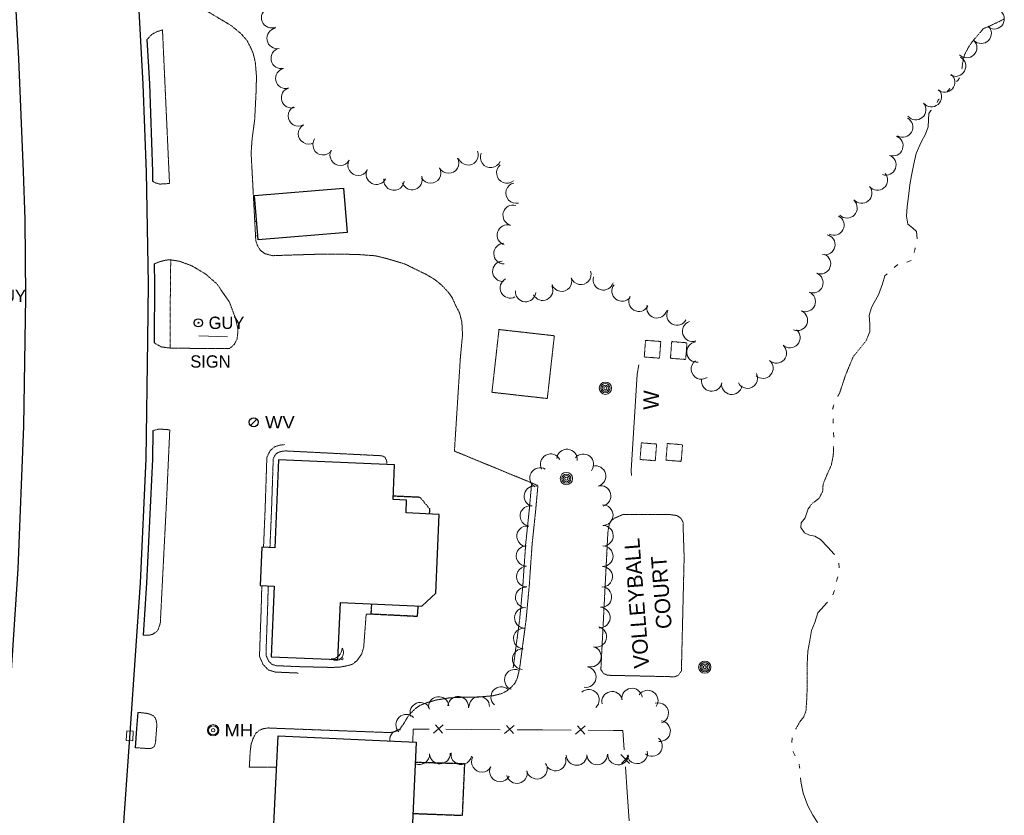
# Model space of a CAD drawing. Extents: x 386588 to 390135, y 96998 to 113606.
# Tile 36 of 92: x 387879 to 388262, y 100206 to 100516. Entities that reach past the tile are written whole.
import ezdxf
from ezdxf.enums import TextEntityAlignment as Align

# ---------------------------------------------------------------- set-up
doc = ezdxf.new("R2010")
doc.units = 0
doc.header["$MEASUREMENT"] = 0
for name, pattern in [('Wisdot3', [0.1875, 0.125, -0.0625]), ('Wisdot5', [0.1, 0.05, -0.05]), ('Wisdot6', [0.375, 0.125, -0.0625, 0.03125, -0.0625, 0.03125, -0.0625])]:
    doc.linetypes.add(name, pattern=pattern)
for name, color, linetype, lineweight in [('E_BLD', 241, 'Continuous', 25), ('E_DRN', 40, 'Continuous', 15), ('E_DWY', 2, 'Wisdot3', 15), ('E_LAND_Vegetation', 3, 'Continuous', 15), ('E_MISCPROP', 30, 'Continuous', 15), ('E_MISCPROP_HvyDash', 241, 'Wisdot3', 25), ('E_MISCPROP_Railing', 30, 'Continuous', 15), ('E_MISCPROP_Solid', 241, 'Continuous', 15), ('E_PATH_Sidewalk', 2, 'Wisdot5', 15), ('E_RDWY', 21, 'Continuous', 25), ('E_SGN', 21, 'Continuous', 15), ('E_UTL_EGuyWire', 200, 'Continuous', 25), ('E_UTL_MH', 30, 'Continuous', 15), ('E_UTL_W', 5, 'Continuous', 25), ('E_WTR', 4, 'Wisdot6', 15), ('E_WTR_Elevations', 4, 'Continuous', 15)]:
    doc.layers.add(name, color=color, linetype=linetype, lineweight=lineweight)
doc.styles.add('Style-dot_font5', font='dot_font5.shx')
doc.styles.add('Style-IGR_FONT_0', font='dot_font15.shx')

# ---------------------------------------------------------------- blocks, each defined once
blk = doc.blocks.new('GUY')
at = {"layer": 'E_UTL_EGuyWire'}
for radius in [4, 0.5]:
    blk.add_circle((0, 0), radius, dxfattribs=at)
at = {"layer": 'E_UTL_EGuyWire', "style": 'Style-dot_font5'}
blk.add_text('GUY', height=12, dxfattribs=at).set_placement((10, 0), align=Align.MIDDLE_LEFT)
blk = doc.blocks.new('INLET')
at = {"layer": 'E_DRN', "flags": 128}
blk.add_lwpolyline([(-7.5, 10), (7.5, 10), (7.5, 0), (-7.5, 0)], close=True, dxfattribs=at)
blk = doc.blocks.new('MH')
at = {"layer": 'E_UTL_MH'}
for radius in [5, 4, 1.5]:
    blk.add_circle((0, 0), radius, dxfattribs=at)
at = {"layer": 'E_UTL_MH', "style": 'Style-dot_font5', "width": 1.111111}
blk.add_text('MH', height=10.8, dxfattribs=at).set_placement((10, 0), align=Align.MIDDLE_LEFT)
blk = doc.blocks.new('POLE')
at = {"layer": 'E_MISCPROP'}
for radius in [4.46, 3.35, 2.23, 1.12]:
    blk.add_circle((0, 0), radius, dxfattribs=at)
blk = doc.blocks.new('SDSH')
at = {"layer": 'E_MISCPROP_Solid'}
blk.add_circle((0, 0), 1.5, dxfattribs=at)
for centre, radius, start, end in [((-8.6, 8.6), 10.7, 233.5697, 36.4341), ((-14.7, 14.7), 14.7, 268.683, 1.317)]:
    blk.add_arc(centre, radius, start, end, dxfattribs=at)
blk = doc.blocks.new('SIGN')
at = {"layer": 'E_SGN', "lineweight": 13, "style": 'Style-dot_font5'}
blk.add_text('SIGN', height=12, dxfattribs=at).set_placement((0, 0), align=Align.MIDDLE_CENTER)
blk = doc.blocks.new('WV')
at = {"layer": 'E_UTL_W'}
blk.add_line((-2.83, -2.83), (2.83, 2.83), dxfattribs=at)
blk.add_circle((0, 0), 4, dxfattribs=at)
at = {"layer": 'E_UTL_W', "style": 'Style-dot_font5', "width": 1.111111}
blk.add_text('WV', height=10.8, dxfattribs=at).set_placement((10, 0), align=Align.MIDDLE_LEFT)

msp = doc.modelspace()

# ---------------------------------------------------------------- linework, layer by layer
at = {"layer": 'E_BLD'}
for p, q in [((387970.19, 100447.21), (388004.84, 100450.16)), ((387971.66, 100429.93), (387970.19, 100447.21)), ((388004.84, 100450.16), (388004.84, 100450.16)), ((388004.84, 100450.16), (388006.31, 100432.88)), ((388006.31, 100432.88), (387971.66, 100429.93)), ((388006.31, 100432.88), (388006.31, 100432.88)), ((387971.66, 100429.93), (387971.66, 100429.93)), ((387979.6, 100344.27), (387978.15, 100310.08)), ((388024.69, 100342.36), (387979.6, 100344.27)), ((388024.12, 100328.81), (388024.69, 100342.36)), ((388024.69, 100342.36), (388024.69, 100342.36)), ((388029.39, 100328.59), (388024.12, 100328.81)), ((388024.12, 100328.81), (388024.12, 100328.81)), ((388029.18, 100323.62), (388029.39, 100328.59)), ((388029.39, 100328.59), (388029.39, 100328.59)), ((388042.04, 100323.09), (388029.18, 100323.62)), ((388029.18, 100323.62), (388029.18, 100323.62)), ((388040.77, 100292.4), (388042.04, 100323.09)), ((388042.04, 100323.09), (388042.04, 100323.09)), ((387973.04, 100310.3), (387972.4, 100295.37)), ((387978.15, 100310.08), (387973.04, 100310.3)), ((387973.04, 100310.3), (387973.04, 100310.3)), ((387978.15, 100310.08), (387978.15, 100310.08)), ((387972.4, 100295.37), (387972.4, 100295.37)), ((387972.4, 100295.37), (387977.87, 100295.14)), ((387977.87, 100295.14), (387976.7, 100267.65)), ((388035.35, 100287.38), (388040.77, 100292.4)), ((388002.68, 100266.55), (388003.62, 100288.72)), ((388003.62, 100288.72), (388003.62, 100288.72)), ((388003.62, 100288.72), (388035.35, 100287.38)), ((388035.35, 100287.38), (388035.35, 100287.38)), ((387976.7, 100267.65), (387976.7, 100267.65)), ((387976.7, 100267.65), (388002.68, 100266.55)), ((388002.68, 100266.55), (388002.68, 100266.55)), ((387976.99, 100185.59), (387979.35, 100236.86)), ((387979.35, 100236.86), (387979.35, 100236.86)), ((387979.35, 100236.86), (388033.19, 100234.38)), ((388033.19, 100234.38), (388031.15, 100189.85))]:
    msp.add_line(p, q, dxfattribs=at)
at = {"layer": 'E_DWY', "flags": 128}
for points in [[(388080.52, 100334.33), (388048.02, 100347.72), (388050.34, 100384.17), (388051.17, 100392.97), (388050.91, 100398.02), (388049.99, 100401.57), (388048.57, 100404.26), (388047.17, 100407.47), (388045.58, 100409.64), (388043, 100412.37), (388040.48, 100414.45), (388036.78, 100416.64), (388032.75, 100418.58), (388028.71, 100420.59), (388021.53, 100422.73), (388017.22, 100423.77), (388009.91, 100424.31), (388002.35, 100424.38), (387994.65, 100424.37), (387982.42, 100424), (387977.28, 100423.8), (387974.23, 100424.6), (387972.51, 100425.89), (387971.31, 100427.8), (387970.7, 100429.63), (387968.88, 100463.81), (387969.28, 100469.44), (387970.26, 100476.65), (387970.77, 100486.57), (387970.98, 100493.49), (387970.49, 100499.32), (387969.67, 100502.58), (387968.65, 100504.96), (387967.31, 100507.59), (387964.94, 100510.26), (387961.24, 100513.32), (387941.9, 100524.98), (387938.76, 100526.71), (387935.5, 100527.34), (387932.7, 100527.73), (387929.66, 100528.38), (387927.15, 100529.61)], [(387928.34, 100507.94), (387930.12, 100509.91), (387932.19, 100511.05), (387934.38, 100511.7), (387937.12, 100451.91), (387933.3, 100451.69), (387931.8, 100452.13), (387930.55, 100452.74)], [(387931.15, 100420.63), (387933.43, 100421.5), (387935.69, 100422.07), (387937.35, 100422.23), (387941.19, 100421.58), (387945.7, 100419.91), (387951.01, 100416.79), (387955.53, 100412.86), (387960.42, 100405.78), (387962.76, 100399.54), (387963.74, 100395.35), (387963.62, 100392.8), (387963.4, 100391.32), (387962.29, 100389.19), (387960.48, 100387.63), (387937.74, 100387.78), (387933.91, 100388.29), (387931.08, 100389.88)], [(387930.61, 100355.65), (387932.55, 100356.21), (387934.22, 100356.22), (387937.22, 100356), (387935.98, 100328.72), (387933.53, 100280.71), (387932.74, 100278.31), (387931.97, 100277.29), (387930.46, 100276.35), (387929.19, 100276.01), (387926.81, 100276)], [(387973.71, 100310.27), (387974.33, 100324.85), (387975.01, 100345.3), (387976.28, 100347.9), (387978.09, 100349.41), (387980.21, 100350.06), (387981.85, 100350.27)], [(387976.21, 100310.16), (387976.83, 100324.75), (387977.49, 100344.68), (387978.29, 100346.33), (387979.3, 100347.16), (387980.74, 100347.61), (387982.16, 100347.79)], [(387982.16, 100347.79), (388019.66, 100345.91), (388020.95, 100345.38), (388021.58, 100344.06), (388021.72, 100343.42), (388021.69, 100342.49)], [(388070.89, 100263.27), (388073.42, 100282.24), (388074.66, 100295.52), (388075.75, 100311.45), (388077.17, 100324.99), (388078.03, 100334.56)], [(388073.37, 100262.94), (388075.91, 100281.96), (388077.15, 100295.32), (388078.25, 100311.24), (388079.65, 100324.75), (388080.52, 100334.33)], [(388107.27, 100306.63), (388107.75, 100316.11), (388108.26, 100319.14), (388108.73, 100320.2), (388110.14, 100321.5), (388113.48, 100322.98), (388131.26, 100323.08), (388134.72, 100322.61), (388136.28, 100321.46), (388136.99, 100320.07), (388137.44, 100306.32)], [(388137.44, 100306.32), (388136.37, 100262.07), (388135.15, 100260.35), (388133.6, 100259.84), (388107.7, 100260.42), (388106.03, 100261.13), (388105.02, 100262.63), (388107.27, 100306.63)], [(387987.39, 100261.28), (387978.28, 100261.67), (387975.6, 100262.48), (387973.54, 100264.62), (387972.2, 100267.65), (387972.21, 100269.97), (387972.83, 100287.26), (387973.05, 100295.34)], [(387987.5, 100263.78), (387978.7, 100264.15), (387976.95, 100264.69), (387975.65, 100266.04), (387974.7, 100268.17), (387974.71, 100269.92), (387975.32, 100287.18), (387975.55, 100295.23)], [(387987.5, 100263.78), (388000.39, 100263.47), (388003.86, 100263.65), (388006.49, 100264.2), (388008.19, 100264.65), (388010.09, 100266.07), (388011.94, 100268.71), (388012.71, 100271.33), (388013.66, 100284.2), (388015.61, 100284.21)], [(388051.38, 100251.87), (388057.17, 100251.93), (388063.13, 100252.46), (388066.45, 100253.3), (388068.52, 100254.41), (388070.21, 100255.84), (388071.63, 100257.41), (388072.53, 100259.41), (388073.37, 100262.94)], [(387978.79, 100224.69), (387968.17, 100224.65), (387968.54, 100230.92), (387968.9, 100233.62), (387969.65, 100235.84), (387970.76, 100237.93), (387971.97, 100238.89), (387973.48, 100239.6), (387975.49, 100239.91), (387978.28, 100239.78), (388022.9, 100238.1), (388024.63, 100238.38), (388025.83, 100238.83), (388026.94, 100239.68), (388027.9, 100240.96), (388028.92, 100242.64), (388029.95, 100244.38), (388031.16, 100245.86), (388032.77, 100247.37), (388034.68, 100248.74), (388037.47, 100249.8), (388040.78, 100250.74), (388045.96, 100251.63)], [(388045.96, 100251.63), (388051.38, 100251.87)], [(387924.76, 100245.99), (387928.69, 100245.54), (387930.5, 100244.84), (387931.53, 100243.92), (387931.94, 100242.73), (387932.22, 100241.23), (387931.66, 100234.21), (387931.22, 100232.71), (387930.2, 100232.03), (387929.13, 100231.86), (387923.8, 100232.23)]]:
    msp.add_lwpolyline(points, dxfattribs=at)
msp.add_lwpolyline([(388062.62, 100370.61), (388065.37, 100395.05), (388086.92, 100392.63), (388084.17, 100368.19)], close=True, dxfattribs=at)
at = {"layer": 'E_LAND_Vegetation'}
for centre, radius, start, end in [((387976.9, 100516.49), 4, 112.6246, 292.6246), ((388258.09, 100516), 3.97, 237.5302, 57.5302), ((387979.04, 100508.42), 4, 100.659, 280.659), ((388253.07, 100510.43), 3.97, 224.8333, 44.8333), ((387980.64, 100500.65), 4, 102.8383, 282.8383), ((388247.44, 100504.83), 3.97, 224.8333, 44.8333), ((388243.1, 100497.6), 3.97, 240.9533, 60.9533), ((387982.41, 100492.85), 4, 102.8383, 282.8383), ((388238.83, 100491.38), 3.97, 229.8856, 49.8856), ((387984.63, 100485.3), 4, 106.6447, 286.6447), ((388233.72, 100485.75), 3.97, 219.6989, 39.6989), ((387987.3, 100478.24), 4, 119.4998, 299.4998), ((388227.61, 100480.67), 3.97, 219.6989, 39.6989), ((387991.24, 100471.28), 4, 119.4998, 299.4998), ((388222.48, 100473.91), 3.97, 240.7706, 60.7706), ((388218.69, 100466.61), 3.97, 249.9057, 69.9057), ((387996.91, 100467.04), 4, 145.4543, 325.4543), ((388003.57, 100462.94), 4, 150.8535, 330.8535), ((388053.34, 100463.09), 4, 201.7569, 21.7569), ((388062.14, 100462.1), 4, 156.1736, 336.1736), ((388215.97, 100459.14), 3.97, 249.9057, 69.9057), ((388010.56, 100459.04), 4, 150.8535, 330.8535), ((388045.76, 100459.89), 4, 208.9931, 28.9931), ((388068.41, 100456.05), 4, 129.6256, 309.6256), ((388017.64, 100455.53), 4, 153.5977, 333.5977), ((388031.53, 100453.48), 4, 198.7058, 18.7058), ((388038.76, 100456.02), 4, 208.9931, 28.9931), ((388212.66, 100453.26), 3.97, 219.9348, 39.9348), ((388024.51, 100453.26), 4, 173.7714, 353.7714), ((388072.03, 100448.2), 4, 103.0516, 283.0516), ((388206.56, 100448.16), 3.97, 219.9348, 39.9348), ((388070.91, 100439.55), 4, 74.6134, 254.6134), ((388200.82, 100442.41), 3.97, 225.9092, 45.9092), ((388068.63, 100431.81), 4, 72.6311, 252.6311), ((388195.73, 100435.72), 3.97, 242.9248, 62.9248), ((388192.23, 100428.11), 3.97, 257.3247, 77.3247), ((388067.34, 100424.62), 4, 90.8851, 270.8851), ((388190.53, 100420.65), 3.97, 248.149, 68.149), ((388066.85, 100417.72), 3.97, 93.5525, 273.5525), ((388097.23, 100416.51), 3.97, 199.503, 19.503), ((388187.58, 100413.28), 3.97, 248.149, 68.149), ((388069.78, 100411.25), 3.97, 117.2672, 297.2672), ((388089.75, 100413.86), 3.97, 199.503, 19.503), ((388105.99, 100414.38), 3.97, 163.2156, 343.2156), ((388075.71, 100409.83), 3.97, 175.062, 355.062), ((388082.38, 100410.34), 3.97, 206.3153, 26.3153), ((388113.29, 100410.02), 3.97, 142.099, 322.099), ((388184.61, 100405.95), 3.97, 247.1315, 67.1315), ((388119.84, 100406.07), 3.97, 150.7689, 330.7689), ((388126.82, 100403.48), 3.97, 164.7188, 344.7188), ((388134.64, 100400.69), 3.97, 152.3882, 332.3882), ((388181.52, 100398.62), 3.97, 247.1315, 67.1315), ((388140.71, 100394.37), 3.97, 107.9972, 287.9972), ((388178.61, 100391.9), 3.97, 228.5541, 48.5541), ((388142.41, 100386.28), 3.97, 97.0983, 277.0983), ((388173.35, 100385.94), 3.97, 228.5541, 48.5541), ((388144.13, 100379.66), 3.97, 125.4463, 305.4463), ((388168.1, 100379.99), 3.97, 228.5541, 48.5541), ((388148.17, 100374.98), 3.97, 170.7201, 350.7201), ((388156.01, 100373.71), 3.97, 170.7201, 350.7201), ((388162.05, 100376.1), 3.97, 208.0297, 28.0297), ((388091.83, 100344.44), 4.01, 354.3516, 174.3516), ((388085.48, 100342.6), 4.01, 27.9043, 207.9043), ((388098.22, 100342.59), 4.01, 321.112, 141.112), ((388081.37, 100337.25), 4.01, 59.9265, 239.9265), ((388102.93, 100337.98), 4.01, 284.4001, 104.4001), ((388079.17, 100330.13), 4.01, 75.7531, 255.7531), ((388104.92, 100330.22), 4.01, 284.4001, 104.4001), ((388077.58, 100322.45), 4.01, 80.69, 260.69), ((388105.74, 100322.76), 4.01, 270.5378, 90.5378), ((388076.29, 100314.54), 4.01, 80.69, 260.69), ((388105.82, 100314.75), 4.01, 270.5378, 90.5378), ((388076.11, 100306.86), 4.01, 90.3713, 270.3713), ((388105.75, 100306.8), 4.01, 268.5219, 88.5219), ((388076.16, 100298.85), 4.01, 90.3713, 270.3713), ((388105.54, 100298.79), 4.01, 268.5219, 88.5219), ((388075.81, 100290.75), 4.01, 87.405, 267.405), ((388105.2, 100290.88), 4.01, 265.8156, 85.8156), ((388075.44, 100282.75), 4.01, 87.405, 267.405), ((388104.61, 100282.89), 4.01, 265.8156, 85.8156), ((388075.01, 100274.73), 4.01, 86.8817, 266.8817), ((388103.23, 100275.4), 4.01, 254.8046, 74.8046), ((388074.58, 100266.73), 4.01, 86.8817, 266.8817), ((388101.13, 100267.67), 4.01, 254.6961, 74.6961), ((388099.17, 100259.73), 4.01, 260.1114, 80.1114), ((388071.53, 100258.69), 4.01, 68.4966, 248.4966), ((388066.24, 100251.92), 4.01, 48.1749, 228.1749), ((388117.13, 100251.36), 4.01, 7.7842, 187.7842), ((388041.9, 100248.05), 4.01, 6.7687, 186.7687), ((388049.48, 100248.16), 4.01, 354.9278, 174.9278), ((388057.7, 100248.1), 4.01, 1.555, 181.555), ((388100.39, 100250.87), 4.01, 312.6965, 132.6965), ((388109.38, 100250.12), 4.01, 12.5867, 192.5867), ((388123.26, 100250.56), 4.01, 325.8023, 145.8023), ((388034.76, 100245.82), 4.01, 21.41, 201.41), ((388127.35, 100245.69), 4.01, 287.6278, 107.6278), ((388029.26, 100241.2), 4.01, 44.1184, 224.1184), ((388128.07, 100238.68), 4.01, 263.453, 83.453), ((388026.84, 100235.18), 4.01, 87.9623, 184.6089), ((388124.93, 100232.86), 4.01, 229.7411, 49.7411), ((388034.35, 100229.69), 4.01, 247.2896, 1.648), ((388042.36, 100229.92), 4.01, 181.648, 1.648), ((388050.69, 100229.63), 4.01, 170.7868, 350.7868), ((388058.71, 100226.69), 4.01, 150.6881, 330.6881), ((388095.56, 100229.38), 4.01, 181.4714, 1.4714), ((388103.57, 100229.59), 4.01, 181.4714, 1.4714), ((388111.69, 100229.56), 4.01, 178.2272, 358.2272), ((388119.15, 100230.02), 4.01, 192.8517, 12.8517), ((388065.74, 100222.99), 4.01, 152.7284, 332.7284), ((388080.17, 100224.02), 4.01, 192.3478, 12.3478), ((388087.38, 100227.23), 4.01, 196.1432, 16.1432), ((388072.35, 100222.3), 4.01, 192.3478, 12.3478)]:
    msp.add_arc(centre, radius, start, end, dxfattribs=at)
at = {"layer": 'E_MISCPROP_HvyDash', "flags": 128}
for points in [[(388024.19, 100330.29), (388034.55, 100329.82), (388038.4, 100325.2), (388038.18, 100323.25)], [(388033.81, 100287.45), (388033.52, 100283.31), (388015.61, 100284.21), (388015.86, 100288.21)], [(388031.92, 100206.61), (388051.17, 100205.89), (388052.05, 100225.93), (388032.83, 100226.46)]]:
    msp.add_lwpolyline(points, dxfattribs=at)
at = {"layer": 'E_MISCPROP_Railing'}
for p, q in [((388043.59, 100241.11), (388039.88, 100237.92)), ((388043.4, 100237.9), (388040.65, 100241.06)), ((388071.25, 100240.92), (388067.54, 100237.73)), ((388071.06, 100237.71), (388068.31, 100240.87)), ((388098.91, 100240.73), (388095.2, 100237.54)), ((388098.72, 100237.52), (388095.97, 100240.69)), ((388116.22, 100226.08), (388112.75, 100229.54)), ((388113, 100226.03), (388115.94, 100229.02))]:
    msp.add_line(p, q, dxfattribs=at)
at = {"layer": 'E_MISCPROP_Railing', "flags": 128}
for points in [[(388119.85, 100381.3), (388119.11, 100377.66), (388116.86, 100340.15), (388117, 100338.24)], [(388038.2, 100239.42), (388031.98, 100239.46), (388031.79, 100234.45)], [(388054.62, 100239.31), (388044.73, 100239.38)], [(388065.86, 100239.23), (388054.62, 100239.31)], [(388082.28, 100239.12), (388072.39, 100239.19)], [(388093.52, 100239.04), (388082.28, 100239.12)], [(388109.94, 100238.93), (388100.05, 100239)], [(388114.12, 100231.33), (388113.59, 100238.9), (388109.94, 100238.93)], [(388115.27, 100214.95), (388114.57, 100224.81)], [(388116.05, 100203.74), (388115.27, 100214.95)]]:
    msp.add_lwpolyline(points, dxfattribs=at)
at = {"layer": 'E_PATH_Sidewalk', "flags": 128}
for points in [[(387970.3, 100437.1), (387971.05, 100437.18)], [(387970.6, 100431.46), (387971.53, 100431.54)], [(387937.39, 100387.83), (387937.37, 100402.05), (387937.59, 100422.19)]]:
    msp.add_lwpolyline(points, dxfattribs=at)
for points in [[(388121.91, 100384.37), (388122.42, 100390.86), (388128.35, 100390.39), (388127.83, 100383.9)], [(388132.11, 100383.87), (388132.62, 100390.36), (388138.55, 100389.88), (388138.03, 100383.4)], [(388120.28, 100344.44), (388120.8, 100350.93), (388126.72, 100350.46), (388126.2, 100343.97)], [(388130.37, 100344.19), (388130.89, 100350.67), (388136.81, 100350.2), (388136.29, 100343.71)]]:
    msp.add_lwpolyline(points, close=True, dxfattribs=at)
at = {"layer": 'E_RDWY', "flags": 128}
for points in [[(387888.36, 100953.84), (387895.55, 100872.28), (387899.01, 100830.22), (387907, 100739.36), (387911.89, 100681.4), (387915.48, 100640.75), (387921.31, 100574.71), (387924.55, 100531.36), (387926.79, 100490.63), (387927.98, 100456.37), (387928.79, 100412.85), (387928.59, 100390.87), (387927.96, 100344.68), (387925.7, 100296.43), (387921.84, 100239.84), (387918.56, 100193.88), (387916.46, 100164.93), (387912.33, 100109.2), (387908.82, 100061.25), (387907.1, 100040.02), (387903.72, 100001.68), (387902.11, 99984.29)], [(387854.51, 99985.55), (387859.54, 100042.38), (387863.29, 100092.95), (387865.16, 100117.52), (387871.29, 100198.85), (387874.26, 100242.49), (387878.22, 100301.85), (387880.44, 100357.46), (387881.18, 100407.65), (387880.87, 100437.87), (387880.25, 100456.58), (387878.46, 100500.44), (387876.48, 100535.71), (387874.48, 100562.96), (387872.09, 100591.16), (387868.27, 100634.71), (387865.37, 100669.59), (387862.64, 100699.57), (387859.34, 100738.63), (387856.17, 100774.49), (387852.17, 100820.42), (387848.64, 100860.9), (387844.74, 100906.24), (387841.29, 100945.55)], [(387928.34, 100507.94), (387929.29, 100490.74), (387930.48, 100456.44), (387930.55, 100452.74)], [(387931.15, 100420.63), (387931.29, 100412.86), (387931.09, 100390.84), (387931.08, 100389.88)], [(387930.61, 100355.65), (387930.46, 100344.6), (387928.19, 100296.28), (387926.81, 100276)], [(387924.76, 100245.99), (387924.33, 100239.67), (387923.8, 100232.23)]]:
    msp.add_lwpolyline(points, dxfattribs=at)
at = {"layer": 'E_SGN'}
msp.add_line((387948.49, 100392.62), (387959.64, 100392.23), dxfattribs=at)
at = {"layer": 'E_WTR', "flags": 128}
for points in [[(388245.59, 100496.56), (388245.77, 100498.51), (388246.54, 100501.94), (388248.01, 100504.78), (388249.49, 100507.02), (388251.61, 100509.49), (388253.88, 100512.19), (388256.06, 100513.09), (388259.89, 100514.9), (388261.84, 100515.91), (388261.96, 100515.94)], [(388235.89, 100483.45), (388236.32, 100484.41), (388236.92, 100484.96)], [(388227.01, 100425.09), (388227.4, 100426.87)], [(388197.24, 100369.02), (388197.96, 100370.34), (388200.22, 100377.18), (388203.23, 100384.44), (388208.29, 100390.72), (388208.94, 100392.29)], [(388195.25, 100363.99), (388195.25, 100364.03), (388195.71, 100365.74)], [(388195.49, 100358.54), (388195.4, 100360.16), (388195.39, 100360.36)], [(388186.25, 100325.92), (388187.18, 100327.23), (388189.9, 100329.27), (388191.35, 100331.89), (388191.54, 100334.92), (388193.21, 100338.91), (388194.69, 100342.1), (388195.49, 100346.01), (388195.61, 100349.47)], [(388180.87, 100239.42), (388182.38, 100242.16), (388183.93, 100244.14), (388184.85, 100246.4), (388185.12, 100250.39), (388185.31, 100254.77), (388185.35, 100260.74), (388185.39, 100264.45), (388185.39, 100264.64)], [(388182.45, 100224.06), (388182.42, 100224.39), (388182.17, 100225.85)]]:
    msp.add_lwpolyline(points, dxfattribs=at)
at = {"layer": 'E_WTR_Elevations', "flags": 128}
for points in [[(388243.46, 100491.59), (388243.96, 100492.02), (388244.64, 100493.02)], [(388239.63, 100487.52), (388240.92, 100488.87)], [(388225.97, 100455.01), (388226.84, 100459.63), (388227.77, 100463.59), (388229.66, 100467.96), (388231.36, 100471.08), (388232.4, 100473.93), (388232.62, 100476.65), (388232.73, 100479.14), (388233.49, 100480.3), (388233.74, 100480.51)], [(388228.11, 100430.42), (388227.88, 100433.28), (388226.35, 100434.71), (388224.56, 100436.1), (388224, 100439.23), (388224.29, 100443), (388224.83, 100446.89), (388225.32, 100451.42), (388225.97, 100455.01)], [(388219.21, 100419.15), (388220.58, 100420.34)], [(388224.07, 100421.25), (388225.75, 100421.94)], [(388208.94, 100392.29), (388209.74, 100394.25), (388209.77, 100397.13), (388209.41, 100400.5), (388210.37, 100403.6), (388211.36, 100405.52), (388213.08, 100408.56), (388214.71, 100412.9), (388215.55, 100415.98), (388216.46, 100416.77)], [(388195.69, 100353.1), (388195.64, 100354.92)], [(388195.99, 100307.29), (388195.81, 100307.62), (388193.42, 100310.26), (388190.52, 100313.25), (388188.35, 100314.53), (388186.26, 100314.98), (388184.26, 100315.84), (388182.83, 100318.01), (388183.05, 100319.82), (388184.56, 100321.79), (388185.72, 100325.17), (388186.25, 100325.92)], [(388197.83, 100302.27), (388197.63, 100304.08)], [(388196.79, 100296.98), (388197.03, 100297.98), (388197.24, 100298.74)], [(388195.36, 100291.73), (388195.92, 100293.45)], [(388185.39, 100264.64), (388185.53, 100269.82), (388186.31, 100273.95), (388186.98, 100277.89), (388188.25, 100280.97), (388189.46, 100284.7), (388193.12, 100288.76), (388193.29, 100288.9)], [(388179.33, 100234.28), (388179.5, 100236.09)], [(388180.6, 100229.11), (388179.91, 100230.55), (388179.84, 100230.76)], [(388190.36, 100195.7), (388190.52, 100198.94), (388189.23, 100203.3), (388187.59, 100205.93), (388185.58, 100209.62), (388183.75, 100214.58), (388182.88, 100219.12), (388182.77, 100220.44)]]:
    msp.add_lwpolyline(points, dxfattribs=at)

# ---------------------------------------------------------------- block references
at = {"layer": 'E_DRN', "xscale": 0.25, "yscale": 0.25, "zscale": 0.25, "rotation": 87.25709307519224}
msp.add_blockref('INLET', (387922.87, 100236.81), dxfattribs=at)
at = {"layer": 'E_MISCPROP', "xscale": 0.5377037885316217, "yscale": 0.5377037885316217, "zscale": 0.5377037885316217}
for p in [(388106.78, 100372.21), (388091.59, 100336.99), (388145.49, 100263.58)]:
    msp.add_blockref('POLE', p, dxfattribs=at)
at = {"layer": 'E_MISCPROP_Solid', "xscale": 0.2807663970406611, "yscale": 0.2807663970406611, "zscale": 0.2807663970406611}
msp.add_blockref('SDSH', (388004.28, 100266.82), dxfattribs=at)
at = {"layer": 'E_SGN', "xscale": 0.3999999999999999, "yscale": 0.3999999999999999, "zscale": 0.3999999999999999}
msp.add_blockref('SIGN', (387953.05, 100382.61), dxfattribs=at)
at = {"layer": 'E_UTL_EGuyWire', "xscale": 0.3999999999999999, "yscale": 0.3999999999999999, "zscale": 0.3999999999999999}
for p in [(387863.34, 100408.15), (387948.35, 100397.67)]:
    msp.add_blockref('GUY', p, dxfattribs=at)
at = {"layer": 'E_UTL_MH', "xscale": 0.4444444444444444, "yscale": 0.4444444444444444, "zscale": 0.4444444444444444}
msp.add_blockref('MH', (387954.11, 100239.01), dxfattribs=at)
at = {"layer": 'E_UTL_W', "xscale": 0.4444444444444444, "yscale": 0.4444444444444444, "zscale": 0.4444444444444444}
msp.add_blockref('WV', (387969.91, 100358.95), dxfattribs=at)

# ---------------------------------------------------------------- texts
at = {"layer": 'E_DWY', "style": 'Style-IGR_FONT_0'}
for s, p in [('VOLLEYBALL', (388123.9, 100263.35)), ('COURT', (388132.67, 100278.71))]:
    msp.add_text(s, height=6, rotation=94.4227, dxfattribs=at).set_placement(p)
at = {"layer": 'E_MISCPROP_Railing', "style": 'Style-IGR_FONT_0', "oblique": 360}
msp.add_text('W', height=6, rotation=88.9149, dxfattribs=at).set_placement((388124.5, 100363.77), align=Align.MIDDLE_LEFT)

doc.saveas('drawing.dxf')
